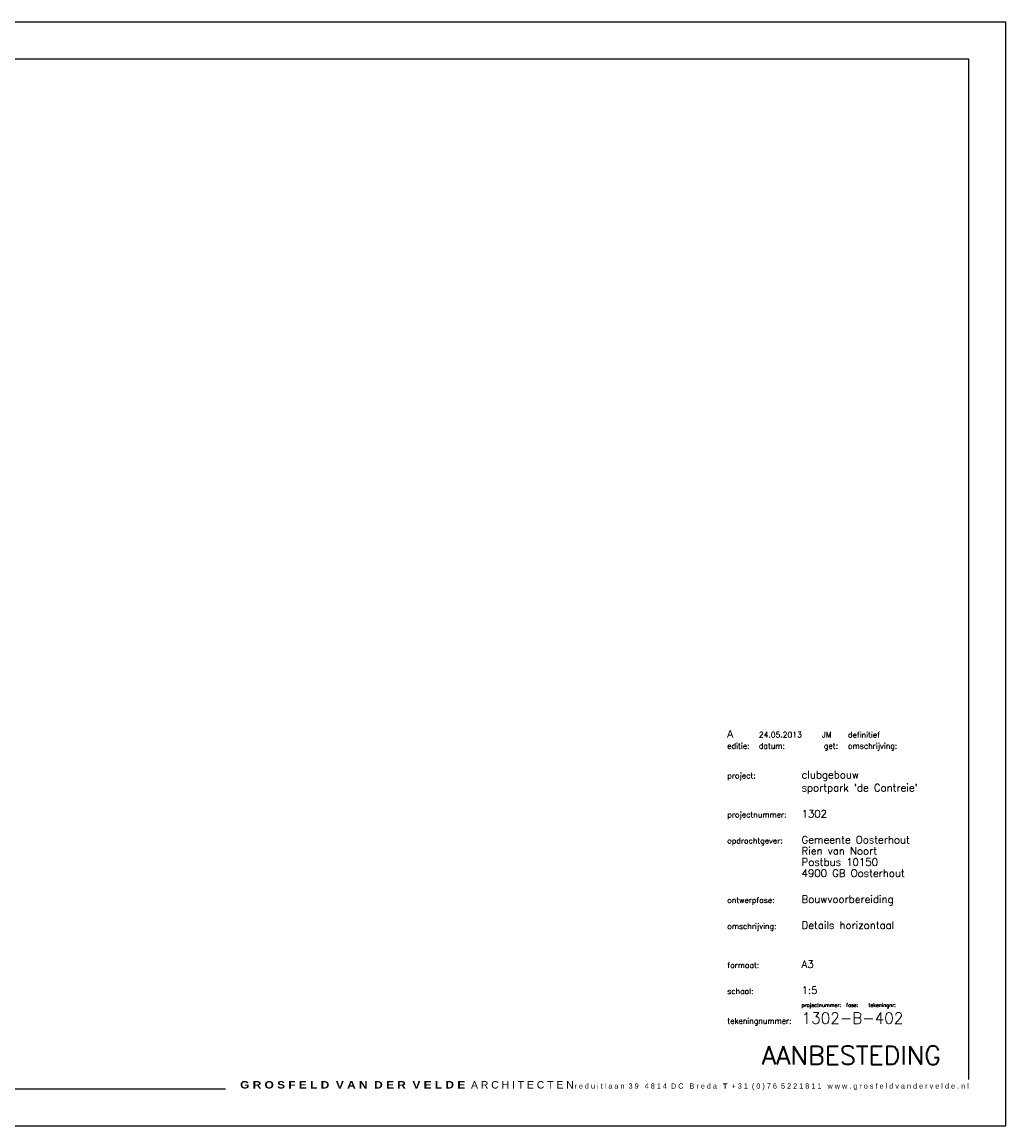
# Paper-space layout 'B402' of a CAD drawing. Header units: millimetres. Extents: x -488 to 45, y 9 to 306.
# Tile 2 of 2: x -220 to 45, y 9 to 306. Entities that reach past the tile are written whole.
import ezdxf
from ezdxf.enums import TextEntityAlignment as Align

# ---------------------------------------------------------------- set-up
doc = ezdxf.new("R2010")
doc.units = ezdxf.units.MM
doc.header["$LTSCALE"] = 0.5
doc.layers.add('hulplijn', color=140, linetype='Continuous', plot=False)
for name, color, linetype in [('layout', 7, 'Continuous'), ('tekst 1.0mm', 7, 'Continuous'), ('tekst 1.5mm', 210, 'Continuous'), ('tekst 2.0mm', 211, 'Continuous'), ('tekst 3.0mm', 200, 'Continuous'), ('tekst 5.0mm', 201, 'Continuous')]:
    doc.layers.add(name, color=color, linetype=linetype)
doc.styles.add('1.0mm tekst', font='romans.shx', dxfattribs={"height": 1})
doc.styles.add('1.5mm tekst', font='romans.shx', dxfattribs={"height": 1.5})
doc.styles.add('2.0mm tekst', font='romans.shx', dxfattribs={"height": 2})
doc.styles.add('3.0mm tekst', font='romans.shx', dxfattribs={"height": 3})
doc.styles.add('5.0mm tekst', font='romans.shx', dxfattribs={"height": 5})
doc.styles.add('arial', font='arial.ttf', dxfattribs={"height": 1.4})
doc.styles.add('arialblack', font='ariblk.ttf')

# ---------------------------------------------------------------- blocks, each defined once
blk = doc.blocks.new('*U3')
at = {"layer": 'hulplijn'}
blk.add_lwpolyline([(-420, 0), (0, 0), (0, 297), (-420, 297)], close=True, dxfattribs=at)
at = {"layer": 'layout', "color": 1}
blk.add_lwpolyline([(-10, 12.5), (-10, 287), (-410, 287), (-410, 10), (-210, 10)], dxfattribs=at)
at = {"layer": 'tekst 1.5mm', "insert": (-10, 9.61), "char_height": 1.4, "width": 200, "attachment_point": 9, "style": 'arial'}
blk.add_mtext('r e d u i t l a a n  3 9   4 8 1 4  D C   B r e d a   {\\fArial|b1|i0|c0|p34;T}  + 3 1  ( 0 ) 7 6  5 2 2 1 8 1 1   w w w . g r o s f e l d v a n d e r v e l d e . n l', dxfattribs=at)
at = {"layer": 'tekst 2.0mm', "insert": (-206.1, 12.06), "char_height": 2, "width": 88.7027, "attachment_point": 1, "style": 'arial'}
blk.add_mtext('{\\fArial Black|b0|i0|c0|p34;G R O S F E L D  V A N  D E R  V E L D E}  A R C H I T E C T E N', dxfattribs=at)
blk = doc.blocks.new('*U763')
at = {"layer": 'layout', "color": 252, "style": 'arialblack'}
blk.add_attdef('DATUMIBW', (-66.06, 98), '', height=10, dxfattribs=at)
blk.add_attdef('INBEWERKING', (-70, 3.03), '', height=10, rotation=90, dxfattribs=at)
at = {"layer": 'tekst 1.0mm', "insert": (-45, 20.5), "char_height": 1, "attachment_point": 1, "style": '1.0mm tekst'}
blk.add_mtext_dynamic_manual_height_columns('projectnummer:  fase:    tekeningnr:', width=40, gutter_width=7.5, heights=[0], dxfattribs=at)
at = {"layer": 'tekst 1.5mm', "char_height": 1.5, "attachment_point": 1, "style": '1.5mm tekst'}
for s, insert in [('editie:', (-65, 90.5)), ('datum:', (-56.5, 90.5)), ('get:', (-39, 90.5)), ('omschrijving:', (-32.5, 90.5)), ('project:', (-65, 82.5)), ('projectnummer:', (-65, 72)), ('opdrachtgever:', (-65, 65)), ('ontwerpfase:', (-65, 49)), ('omschrijving:', (-65, 42)), ('formaat:', (-65, 31.5)), ('schaal:', (-65, 24.5)), ('tekeningnummer:', (-65, 16.5))]:
    blk.add_mtext_dynamic_manual_height_columns(s, width=12.4815, gutter_width=7.5, heights=[0], dxfattribs=dict(at, insert=insert))
at = {"layer": 'tekst 1.5mm', "style": '1.5mm tekst'}
for tag, p in [('DATUMA', (-56.5, 92)), ('GETA', (-39.5, 92)), ('OMSCHRA', (-32.5, 92))]:
    blk.add_attdef(tag, p, '', height=1.5, dxfattribs=at)
at = {"layer": 'tekst 2.0mm', "char_height": 2, "attachment_point": 1, "style": '2.0mm tekst'}
for s, width, insert in [('A', 12.4815, (-65, 94)), ('clubgebouw', 40, (-45, 83)), ("sportpark 'de Contreie'", 40, (-45, 79.5)), ('1302', 40, (-45, 72.5)), ('Gemeente Oosterhout', 40, (-45, 65.5)), ('Rien van Noort', 40, (-45, 62.5)), ('Postbus 10150', 40, (-45, 59.5)), ('4900 GB Oosterhout', 40, (-45, 56.5))]:
    blk.add_mtext_dynamic_manual_height_columns(s, width=width, gutter_width=7.5, heights=[0], dxfattribs=dict(at, insert=insert))
at = {"layer": 'tekst 2.0mm', "style": '2.0mm tekst'}
for tag, p in [('ONTWERPFASE', (-45, 47.5)), ('OMSCHRIJVING-REGEL-1', (-45, 40.5)), ('OMSCHRIJVING-REGEL-2', (-45, 37)), ('PAPIERFORMAAT', (-45, 30)), ('SCHAAL', (-45, 23))]:
    blk.add_attdef(tag, p, '', height=2, dxfattribs=at)
at = {"layer": 'tekst 3.0mm', "style": '3.0mm tekst'}
blk.add_attdef('TEKENINGNUMMER', (-45, 15), '', height=3, dxfattribs=at)
at = {"layer": 'tekst 5.0mm', "style": '5.0mm tekst'}
blk.add_attdef('STATUS', text='', height=5, dxfattribs=at).set_placement((-7.5, 2.5), align=Align.BOTTOM_RIGHT)

psp = doc.layouts.new('B402')

# ---------------------------------------------------------------- block references
psp.add_blockref('*U3', (44.98, 9.44))
ref = psp.add_blockref('*U763', (34.98, 21.94))
ref.add_attrib('ONTWERPFASE', 'Bouwvoorbereiding', (-10.02, 69.44), dxfattribs={"layer": 'tekst 2.0mm', "height": 2, "style": '2.0mm tekst'})
ref.add_attrib('OMSCHRIJVING-REGEL-1', 'Details horizontaal', (-10.02, 62.44), dxfattribs={"layer": 'tekst 2.0mm', "height": 2, "style": '2.0mm tekst'})
ref.add_attrib('PAPIERFORMAAT', 'A3', (-10.02, 51.94), dxfattribs={"layer": 'tekst 2.0mm', "height": 2, "style": '2.0mm tekst'})
ref.add_attrib('SCHAAL', '1:5', (-10.02, 44.94), dxfattribs={"layer": 'tekst 2.0mm', "height": 2, "style": '2.0mm tekst'})
ref.add_attrib('TEKENINGNUMMER', '1302-B-402', (-10.02, 36.94), dxfattribs={"layer": 'tekst 3.0mm', "height": 3, "style": '3.0mm tekst'})
ref.add_attrib('STATUS', 'AANBESTEDING', dxfattribs={"layer": 'tekst 5.0mm', "height": 5, "style": '5.0mm tekst'}).set_placement((27.48, 24.44), align=Align.BOTTOM_RIGHT)
ref.add_attrib('DATUMA', '24.05.2013', (-21.52, 113.94), dxfattribs={"layer": 'tekst 1.5mm', "height": 1.5, "style": '1.5mm tekst'})
ref.add_attrib('GETA', 'JM', (-4.52, 113.94), dxfattribs={"layer": 'tekst 1.5mm', "height": 1.5, "style": '1.5mm tekst'})
ref.add_attrib('OMSCHRA', 'definitief', (2.48, 113.94), dxfattribs={"layer": 'tekst 1.5mm', "height": 1.5, "style": '1.5mm tekst'})

doc.saveas('drawing.dxf')
